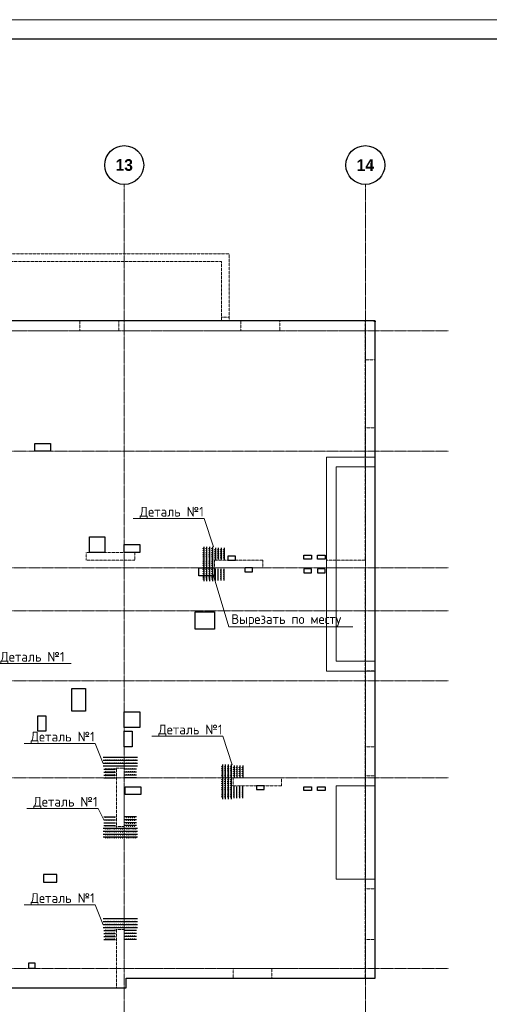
# Model space of a CAD drawing. Header units: millimetres. Extents: x -386473 to 311666, y -59273 to 291770.
# Tile 128 of 132: x 242984 to 255058, y 12628 to 37946. Entities that reach past the tile are written whole.
import ezdxf
from ezdxf import colors
from ezdxf.entities.mleader import LeaderData, LeaderLine
from ezdxf.math import Vec2, Vec3

# ---------------------------------------------------------------- set-up
doc = ezdxf.new("R2010")
doc.units = ezdxf.units.MM
for name, pattern in [('______5', [1100, 800, -100, 100, -100]), ('DASHED', [7, 5, -2, 0]), ('осевая', [50.8, 31.75, -6.35, 6.35, -6.35])]:
    doc.linetypes.add(name, pattern=pattern)
for name, color, linetype, lineweight in [('ВК_отверстия в полу размеры', 7, 'Continuous', 5), ('Оси', 40, '______5', 18), ('осн.сетка', 4, 'Continuous', 60), ('Перекрытие ж_бетон', 1, 'Continuous', 30), ('подоснова', 151, 'Continuous', 5), ('размер', 1, 'Continuous', 25), ('РАЗМЕРЫ', 1, 'Continuous', 9), ('ТОНКИЕ', 7, 'Continuous', 9), ('Э_отверстия', 2, 'Continuous', 100)]:
    doc.layers.add(name, color=color, linetype=linetype, lineweight=lineweight)
doc.layers.add('Клапаны_для_электрика', color=7, linetype='Continuous', plot=False)
doc.layers.add('Колонна_ бетон', color=7, linetype='Continuous', lineweight=50, true_color=0xb4b496)
doc.layers.add('ТОЛСТЫЕ_ОСНОВНЫЕ', color=6, linetype='Continuous')
doc.styles.add('Century Gothic', font='GOTHIC.TTF')
doc.styles.add('GOST-2.304_Type-B', font='GOST_Common.ttf')

# ---------------------------------------------------------------- blocks, each defined once
blk = doc.blocks.new('NSY101')
at = {"color": 0, "linetype": 'ByBlock', "lineweight": -2}
blk.add_circle((0, 0), 50, dxfattribs=at)
blk = doc.blocks.new('СЛОЖНЫЙ_ОБЪЕКТ_20')
at = {"layer": 'Оси', "color": 16, "linetype": 'Continuous', "lineweight": 25, "transparency": 33554687, "xscale": 9.999999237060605, "yscale": 9.999999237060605, "zscale": 9.999999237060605}
blk.add_blockref('NSY101', (45313, -989), dxfattribs=at)
at = {"layer": 'Оси', "color": 16, "linetype": 'Continuous', "lineweight": 25, "transparency": 33554687, "insert": (45313, -989), "char_height": 300, "width": 620, "attachment_point": 5, "style": 'Century Gothic'}
blk.add_mtext('\\A1;{\\fCentury Gothic|i0|b1;\\H300.000000;\\W1.000000;\\C16;13}\\P', dxfattribs=at)
blk = doc.blocks.new('СЛОЖНЫЙ_ОБЪЕКТ_21')
at = {"layer": 'Оси', "color": 16, "linetype": 'Continuous', "lineweight": 25, "transparency": 33554687, "xscale": 9.999999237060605, "yscale": 9.999999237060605, "zscale": 9.999999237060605}
blk.add_blockref('NSY101', (51513, -989), dxfattribs=at)
at = {"layer": 'Оси', "color": 16, "linetype": 'Continuous', "lineweight": 25, "transparency": 33554687, "insert": (51513, -989), "char_height": 300, "width": 620, "attachment_point": 5, "style": 'Century Gothic'}
blk.add_mtext('\\A1;{\\fCentury Gothic|i0|b1;\\H300.000000;\\W1.000000;\\C16;14}\\P', dxfattribs=at)
blk = doc.blocks.new('оси2')
at = {"layer": 'Оси', "color": 16, "linetype": 'осевая', "lineweight": 0, "ltscale": 0.25, "transparency": 33554687}
for p, q in [((1024245.5, 5465.4), (1024245.5, -20739.3)), ((1030445.5, 5465.4), (1030445.5, -20739.3)), ((979200, 1707.1), (1032582.1, 1707.1)), ((979200, -1392.9), (1032582.1, -1392.9)), ((979200, -4392.9), (1032582.1, -4392.9)), ((979200, -5492.9), (1032582.1, -5492.9)), ((979200, -7292.9), (1032582.1, -7292.9)), ((979200, -9792.9), (1032582.1, -9792.9)), ((979200, -14692.9), (1032582.1, -14692.9))]:
    blk.add_line(p, q, dxfattribs=at)
at = {"layer": 'Оси', "color": 16, "linetype": 'Continuous', "lineweight": 25, "transparency": 33554687}
for name in ['СЛОЖНЫЙ_ОБЪЕКТ_20', 'СЛОЖНЫЙ_ОБЪЕКТ_21']:
    blk.add_blockref(name, (978932, 6954.9), dxfattribs=at)
blk = doc.blocks.new('стены подвала')
at = {"layer": 'Колонна_ бетон', "color": 252, "linetype": 'DASHED', "lineweight": 0, "ltscale": 0.3, "true_color": 0x939598, "transparency": 33554687}
for p, q in [((-154597, -8295, 160), (-161297, -8295, 160)), ((-154597, -8295, 160), (-154597, -10025, 160)), ((-154597, -8295, 160), (-154597, -8295, 160)), ((-161097, -8495, 160), (-154797, -8495, 160)), ((-154797, -8495, 160), (-154797, -8495, 160)), ((-154797, -8495, 160), (-154797, -10025, 160)), ((-150847, -10025, 160), (-198397, -10025, 160)), ((-154797, -9925, 160), (-154797, -9925, 160)), ((-154797, -9925, 160), (-154597, -9925, 160)), ((-154797, -10025, 160), (-154797, -10025, 160)), ((-154597, -9925, 160), (-154597, -9925, 160)), ((-154597, -10025, 160), (-154597, -10025, 160)), ((-150847, -26925, 160), (-150847, -10025, 160)), ((-150847, -10025, 160), (-150847, -10025, 160)), ((-151097, -10275, 160), (-161097, -10275, 160)), ((-151097, -16175, 160), (-151097, -10275, 160)), ((-151097, -10275, 160), (-151097, -10275, 160)), ((-151097, -13525, 160), (-150847, -13525, 160)), ((-151097, -13525, 160), (-151097, -13525, 160)), ((-150847, -13525, 160), (-151097, -13525, 160)), ((-150847, -13525, 160), (-150847, -13525, 160)), ((-158272, -15975, 160), (-158272, -16175, 160)), ((-157022, -15975, 160), (-158272, -15975, 160)), ((-158272, -15975, 160), (-158272, -15975, 160)), ((-158272, -16175, 160), (-158272, -16175, 160)), ((-157022, -16175, 160), (-158272, -16175, 160)), ((-157022, -15975, 160), (-157022, -15975, 160)), ((-157022, -16175, 160), (-157022, -15975, 160)), ((-157022, -16175, 160), (-157022, -16175, 160)), ((-154977, -16175, 160), (-154977, -16375, 160)), ((-154977, -16175, 160), (-154977, -16175, 160)), ((-153727, -16175, 160), (-154977, -16175, 160)), ((-153727, -16175, 160), (-153727, -16375, 160)), ((-153727, -16175, 160), (-153727, -16175, 160)), ((-152097, -16175, 160), (-151097, -16175, 160)), ((-152097, -16375, 160), (-152097, -16175, 160)), ((-152097, -16175, 160), (-152097, -16175, 160)), ((-151097, -16175, 160), (-151097, -16175, 160)), ((-154977, -16375, 160), (-154977, -16375, 160)), ((-154977, -16375, 160), (-153727, -16375, 160)), ((-153727, -16375, 160), (-153727, -16375, 160)), ((-152097, -16375, 160), (-152097, -16375, 160)), ((-152097, -16375, 160), (-151097, -16375, 160)), ((-151097, -26675, 160), (-151097, -16375, 160)), ((-151097, -16375, 160), (-151097, -16375, 160)), ((-151097, -19025, 160), (-151097, -19025, 160)), ((-151097, -19025, 160), (-150847, -19025, 160)), ((-150847, -19025, 160), (-150847, -19025, 160)), ((-157297, -21525, 160), (-157497, -21525, 160)), ((-157497, -21525, 160), (-157497, -21525, 160)), ((-157497, -23025, 160), (-157497, -21525, 160)), ((-157297, -21525, 160), (-157297, -21525, 160)), ((-157297, -21525, 160), (-157297, -23025, 160)), ((-151097, -21725, 160), (-151097, -21725, 160)), ((-151097, -21725, 160), (-150847, -21725, 160)), ((-151097, -21725, 160), (-150847, -21725, 160)), ((-150847, -21725, 160), (-150847, -21725, 160)), ((-154497, -21975, 160), (-154497, -21775, 160)), ((-154497, -21775, 160), (-154497, -21775, 160)), ((-154497, -21775, 160), (-153247, -21775, 160)), ((-154497, -21975, 160), (-154497, -21975, 160)), ((-153247, -21975, 160), (-154497, -21975, 160)), ((-153247, -21775, 160), (-153247, -21975, 160)), ((-153247, -21775, 160), (-153247, -21775, 160)), ((-153247, -21975, 160), (-153247, -21975, 160)), ((-157497, -23025, 160), (-157297, -23025, 160)), ((-157497, -23025, 160), (-157497, -23025, 160)), ((-157297, -23025, 160), (-157297, -23025, 160)), ((-151097, -24625, 160), (-150847, -24625, 160)), ((-151097, -24625, 160), (-151097, -24625, 160)), ((-150847, -24625, 160), (-150847, -24625, 160)), ((-157497, -25675, 160), (-157497, -25675, 160)), ((-157497, -25675, 160), (-157297, -25675, 160)), ((-157497, -27175, 160), (-157497, -25675, 160)), ((-157297, -25675, 160), (-157297, -25675, 160)), ((-157297, -25675, 160), (-157297, -26675, 160)), ((-157297, -26675, 160), (-151097, -26675, 160)), ((-157297, -26675, 160), (-157297, -26675, 160)), ((-151097, -26675, 160), (-151097, -26675, 160)), ((-157247, -26925, 160), (-157247, -26925, 160)), ((-150847, -26925, 160), (-157247, -26925, 160)), ((-157247, -26925, 160), (-157247, -27175, 160)), ((-150847, -26925, 160), (-150847, -26925, 160)), ((-157497, -27175, 160), (-157497, -27175, 160)), ((-157497, -27175, 160), (-157247, -27175, 160)), ((-157247, -27175, 160), (-157247, -27175, 160))]:
    blk.add_line(p, q, dxfattribs=at)
for points in [[(-158437, -10025), (-157437, -10025), (-157437, -10275), (-158437, -10275)], [(-154297, -10010), (-153298, -10010), (-153298, -10275), (-154297, -10275)], [(-151097, -10025), (-150844, -10025), (-150844, -11026), (-151097, -11026)], [(-151097, -12775), (-150847, -12775), (-150847, -13775), (-151097, -13775)], [(-151097, -20975), (-150847, -20975), (-150847, -21975), (-151097, -21975)], [(-151097, -25925), (-150847, -25925), (-150847, -26925), (-151097, -26925)], [(-154497, -26675), (-153497, -26675), (-153497, -26925), (-154497, -26925)]]:
    blk.add_lwpolyline(points, close=True, dxfattribs=at)
blk = doc.blocks.new('отверстия')
at = {"layer": 'ВК_отверстия в полу размеры', "color": 4, "lineweight": 30, "ltscale": 100}
for points in [[(-150130, 85292), (-149727, 85292), (-149727, 85093), (-150130, 85093)], [(-153777, 77412), (-154127, 77412), (-154127, 77212), (-153777, 77212)], [(-153777, 77412), (-154127, 77412), (-154127, 77212), (-153777, 77212)], [(-154497, 75142), (-154347, 75142), (-154347, 74992), (-154497, 74992)]]:
    blk.add_lwpolyline(points, close=True, dxfattribs=at)
at = {"layer": 'Клапаны_для_электрика', "color": 2, "lineweight": 30}
for points in [[(-147432, 85617), (-147232, 85617), (-147232, 85517), (-147432, 85517)], [(-147082, 85617), (-146882, 85617), (-146882, 85517), (-147082, 85517)], [(-147232, 85267), (-147432, 85267), (-147432, 85167), (-147232, 85167)], [(-146882, 85267), (-147082, 85267), (-147082, 85167), (-146882, 85167)], [(-147432, 79667), (-147232, 79667), (-147232, 79567), (-147432, 79567)], [(-147082, 79667), (-146882, 79667), (-146882, 79567), (-147082, 79567)]]:
    blk.add_lwpolyline(points, close=True, dxfattribs=at)
at = {"layer": 'Перекрытие ж_бетон', "lineweight": 30}
for points in [[(-154347, 88492), (-153947, 88492), (-153947, 88292), (-154347, 88292)], [(-152047, 85892), (-151647, 85892), (-151647, 85692), (-152047, 85692)], [(-149727, 83722), (-150227, 83722), (-150227, 84162), (-149727, 84162)], [(-151647, 81590), (-151647, 81190), (-152047, 81190), (-152047, 81590)], [(-154267, 81492), (-154067, 81492), (-154067, 81092), (-154267, 81092)], [(-152047, 81092), (-151847, 81092), (-151847, 80692), (-152047, 80692)]]:
    blk.add_lwpolyline(points, close=True, dxfattribs=at)
at = {"layer": 'Перекрытие ж_бетон', "lineweight": 30, "elevation": 4500}
blk.add_lwpolyline([(-152942, 86090), (-152543, 86090), (-152543, 85690), (-152942, 85690)], close=True, dxfattribs=at)
at = {"layer": 'Перекрытие ж_бетон', "color": 3, "lineweight": 30}
blk.add_lwpolyline([(-153047, 82190), (-153047, 81610), (-153397, 81610), (-153397, 82190)], close=True, dxfattribs=at)
at = {"layer": 'РАЗМЕРЫ', "color": 6, "lineweight": 30, "elevation": -160}
blk.add_lwpolyline([(-145628, 91642), (-145597, 91642), (-145597, 91621)], dxfattribs=at)
at = {"layer": 'Э_отверстия', "color": 5, "lineweight": 30}
for points in [[(-149187, 85592), (-149387, 85592), (-149387, 85492), (-149187, 85492)], [(-148746, 85292), (-148946, 85292), (-148946, 85192), (-148746, 85192)], [(-148447, 79692), (-148647, 79692), (-148647, 79592), (-148447, 79592)]]:
    blk.add_lwpolyline(points, close=True, dxfattribs=at)
blk.add_lwpolyline([(-152022, 79667), (-151622, 79667), (-151622, 79467), (-152022, 79467), (-152022, 79667)], dxfattribs=at)
blk = doc.blocks.new('кр1')
at = {"layer": 'осн.сетка', "color": 3, "lineweight": 25, "ltscale": 100}
blk.add_lwpolyline([(706362, 64836), (707628, 64836)], dxfattribs=at)
at = {"layer": 'размер', "lineweight": 25, "ltscale": 2}
for centre in [(706424, 64825), (706494, 64825), (706564, 64825), (706634, 64825), (706704, 64825), (706774, 64825), (706844, 64825), (706914, 64825), (706984, 64825), (707054, 64825), (707124, 64825), (707194, 64825), (707264, 64825), (707334, 64825), (707404, 64825), (707474, 64825), (707544, 64825)]:
    blk.add_circle(centre, 9, dxfattribs=at)
blk = doc.blocks.new('КР3')
at = {"layer": 'осн.сетка', "color": 3, "lineweight": 25, "ltscale": 100}
blk.add_lwpolyline([(201777, 10163), (202177, 10163)], dxfattribs=at)
at = {"layer": 'размер', "lineweight": 25, "ltscale": 2}
for centre in [(201847, 10152), (201917, 10152), (201987, 10152), (202057, 10152), (202127, 10152)]:
    blk.add_circle(centre, 9, dxfattribs=at)
blk = doc.blocks.new('деталь1')
at = {"layer": 'РАЗМЕРЫ', "color": 0, "xscale": 2.8, "yscale": 2.8, "zscale": 2.8, "rotation": 270}
for p in [(87255, 2000604), (87555, 2000604), (87855, 2000604), (88155, 2000604)]:
    blk.add_blockref('кр1', p, dxfattribs=at)
at = {"layer": 'РАЗМЕРЫ', "color": 1, "yscale": 3, "zscale": 3, "rotation": 270}
for p, xscale in [((239506, 628031), 3), ((239806, 628031), 3), ((240106, 628031), 3), ((240406, 628031), 3), ((239506, -585996), -3), ((239806, -585996), -3), ((240106, -585996), -3), ((240406, -585996), -3)]:
    blk.add_blockref('КР3', p, dxfattribs=dict(at, xscale=xscale))
blk = doc.blocks.new('деталь 1')
at = {"layer": 'DEFPOINTS', "color": 1}
for centre, radius in [((264219, 22163), 17.2), ((264219, 21363), 15.3)]:
    blk.add_circle(centre, radius, dxfattribs=at)
at = {"layer": 'РАЗМЕРЫ', "color": 1}
blk.add_blockref('деталь1', (-5676, 745), dxfattribs=at)
blk = doc.blocks.new('_None')
blk = doc.blocks.new('*U44')
at = {"layer": 'ТОЛСТЫЕ_ОСНОВНЫЕ', "color": 6}
blk.add_lwpolyline([(20, 5), (886, 5), (886, 415), (20, 415)], close=True, dxfattribs=at)
at = {"layer": 'ТОНКИЕ'}
blk.add_lwpolyline([(0, 0), (891, 0), (891, 420), (0, 420)], close=True, dxfattribs=at)

msp = doc.modelspace()

# ---------------------------------------------------------------- linework, layer by layer
at = {"layer": 'РАЗМЕРЫ', "lineweight": 30}
msp.add_lwpolyline([(204572.3, 30198.5), (204572.3, 16198.5), (204822.3, 16198.5), (204822.3, 13298.5), (208922.3, 13298.5), (208922.3, 13048.5), (245722.3, 13048.5), (245722.3, 13298.5), (252122.3, 13298.5), (252122.3, 30198.5), (204572.3, 30198.5)], dxfattribs=at)
at = {"layer": 'РАЗМЕРЫ'}
for points in [[(252122.3, 21198.5), (250872.3, 21198.5), (250872.3, 26698.5), (252122.3, 26698.5)], [(252122.3, 26448.5), (251122.3, 26448.5), (251122.3, 21448.5), (252122.3, 21448.5)], [(252122.3, 18248.5), (251122.3, 18248.5), (251122.3, 15848.5), (252122.3, 15848.5)]]:
    msp.add_lwpolyline(points, dxfattribs=at)

# ---------------------------------------------------------------- block references
at = {"xscale": 100, "yscale": 100, "zscale": 100}
msp.add_blockref('*U44', (196606.3, -4054.4), dxfattribs=at)
at = {"layer": 'РАЗМЕРЫ'}
for name, p in [('оси2', (-778573.2, 28241.3)), ('стены подвала', (402966.3, 40223.9))]:
    msp.add_blockref(name, p, dxfattribs=at)
at = {"layer": 'РАЗМЕРЫ', "color": 6}
msp.add_blockref('отверстия', (397719.2, -61443.9, 160), dxfattribs=at)
at = {"layer": 'РАЗМЕРЫ', "color": 1, "xscale": 0.25, "yscale": 0.25, "zscale": 0.25}
for p in [(181934.2, 18507.8), (182414.2, 12907.8, 160)]:
    msp.add_blockref('деталь 1', p, dxfattribs=at)
at = {"layer": 'РАЗМЕРЫ', "color": 1, "yscale": 0.25, "zscale": 0.25, "rotation": 270}
for p, xscale in [((240128.2, 84753.1, 160), 0.25), ((240128.2, -48856.2, 160), -0.25), ((240128.2, 80603.1, 160), 0.25)]:
    msp.add_blockref('деталь 1', p, dxfattribs=dict(at, xscale=xscale))

# ---------------------------------------------------------------- leaders
at = {"layer": 'подоснова', "color": 2, "ltscale": 0.3}
ml = msp.add_multileader_mtext('Standard', dxfattribs=at)
ml.set_content('Деталь №1', color=2, style='GOST-2.304_Type-B')
ml.set_leader_properties(color=256, linetype='ByLayer', lineweight=15)
ml.set_arrow_properties(name='NONE')
ml.build(insert=Vec2(0, 0))
ml.multileader.update_dxf_attribs({"text_left_attachment_type": 6, "text_right_attachment_type": 6, "dogleg_length": 0.1, "arrow_head_size": 18})
ctx = ml.context
ctx.base_point, ctx.char_height, ctx.arrow_head_size, ctx.landing_gap_size, ctx.plane_origin = Vec3(246055.2, 25119.7), 250, 18, 20, Vec3(243046.6, 35660.3)
ctx.left_attachment, ctx.right_attachment, ctx.text_align_type = 6, 6, 1
notes = []
notes.append((ctx, [(1, (1, 1, 0), (247730.9, 25119.7), (-1, 0), 0.1, [(0, [(247969.7, 24389.8)], 0, [])])]))
ctx.mtext.insert, ctx.mtext.alignment, ctx.mtext.flow_direction = Vec3(246893, 25419.7), 2, 5
ml = msp.add_multileader_mtext('Standard', dxfattribs=at)
ml.set_content('Вырезать по месту', color=2, style='GOST-2.304_Type-B')
ml.set_leader_properties(color=256, linetype='ByLayer', lineweight=15)
ml.set_arrow_properties(name='NONE')
ml.build(insert=Vec2(0, 0))
ml.multileader.update_dxf_attribs({"text_left_attachment_type": 6, "text_right_attachment_type": 6, "dogleg_length": 0.1, "arrow_head_size": 18})
ctx = ml.context
ctx.base_point, ctx.char_height, ctx.arrow_head_size, ctx.landing_gap_size, ctx.plane_origin = Vec3(248361.9, 22333.8), 250, 18, 20, Vec3(246574.8, 34419.2)
ctx.left_attachment, ctx.right_attachment, ctx.text_align_type = 6, 6, 1
notes.append((ctx, [(0, (1, 1, 0), (248361.8, 22333.8), (1, 0), 0.1, [(0, [(247930.6, 23768.7)], 0, [])])]))
ctx.mtext.insert, ctx.mtext.alignment, ctx.mtext.flow_direction = Vec3(249836.3, 22658.8), 2, 5
ml = msp.add_multileader_mtext('Standard', dxfattribs=at)
ml.set_content('Деталь №1', color=2, style='GOST-2.304_Type-B')
ml.set_leader_properties(color=256, linetype='ByLayer', lineweight=15)
ml.set_arrow_properties(name='NONE')
ml.build(insert=Vec2(0, 0))
ml.multileader.update_dxf_attribs({"text_left_attachment_type": 6, "text_right_attachment_type": 6, "dogleg_length": 0.1, "arrow_head_size": 18})
ctx = ml.context
ctx.base_point, ctx.char_height, ctx.arrow_head_size, ctx.landing_gap_size, ctx.plane_origin = Vec3(242474.4, 21389.9, 160), 250, 18, 20, Vec3(236265.3, 31353.2, 160)
ctx.left_attachment, ctx.right_attachment, ctx.text_align_type = 6, 6, 1
notes.append((ctx, [(0, (1, 1, 0), (242474.3, 21389.9, 160), (1, 0), 0.1, [(0, [(241341.6, 20523.5, 160)], 0, [])])]))
ctx.mtext.insert, ctx.mtext.alignment, ctx.mtext.flow_direction = Vec3(243312.2, 21689.9, 160), 2, 5
ml = msp.add_multileader_mtext('Standard', dxfattribs=at)
ml.set_content('Деталь №1', color=2, style='GOST-2.304_Type-B')
ml.set_leader_properties(color=256, linetype='ByLayer', lineweight=15)
ml.set_arrow_properties(name='NONE')
ml.build(insert=Vec2(0, 0))
ml.multileader.update_dxf_attribs({"text_left_attachment_type": 6, "text_right_attachment_type": 6, "dogleg_length": 0.1, "arrow_head_size": 18})
ctx = ml.context
ctx.base_point, ctx.char_height, ctx.arrow_head_size, ctx.landing_gap_size, ctx.plane_origin = Vec3(246535.2, 19519.7, 160), 250, 18, 20, Vec3(243526.6, 30060.3, 160)
ctx.left_attachment, ctx.right_attachment, ctx.text_align_type = 6, 6, 1
notes.append((ctx, [(1, (1, 1, 0), (248210.9, 19519.7, 160), (-1, 0), 0.1, [(0, [(248449.7, 18789.8, 160)], 0, [])])]))
ctx.mtext.insert, ctx.mtext.alignment, ctx.mtext.flow_direction = Vec3(247373, 19819.7, 160), 2, 5
ml = msp.add_multileader_mtext('Standard', dxfattribs=at)
ml.set_content('Деталь №1', color=2, style='GOST-2.304_Type-B')
ml.set_leader_properties(color=256, linetype='ByLayer', lineweight=15)
ml.set_arrow_properties(name='NONE')
ml.build(insert=Vec2(0, 0))
ml.multileader.update_dxf_attribs({"text_left_attachment_type": 6, "text_right_attachment_type": 6, "dogleg_length": 0.1, "arrow_head_size": 18})
ctx = ml.context
ctx.base_point, ctx.char_height, ctx.arrow_head_size, ctx.landing_gap_size, ctx.plane_origin = Vec3(243251, 19336.1, 160), 250, 18, 20, Vec3(240242.5, 29876.7, 160)
ctx.left_attachment, ctx.right_attachment, ctx.text_align_type = 6, 6, 1
notes.append((ctx, [(1, (1, 1, 0), (244926.7, 19336.1, 160), (-1, 0), 0.1, [(0, [(245125.8, 18823.5, 160)], 0, [])])]))
ctx.mtext.insert, ctx.mtext.alignment, ctx.mtext.flow_direction = Vec3(244088.8, 19636.1, 160), 2, 5
ml = msp.add_multileader_mtext('Standard', dxfattribs=at)
ml.set_content('Деталь №1', color=2, style='GOST-2.304_Type-B')
ml.set_leader_properties(color=256, linetype='ByLayer', lineweight=15)
ml.set_arrow_properties(name='NONE')
ml.build(insert=Vec2(0, 0))
ml.multileader.update_dxf_attribs({"text_left_attachment_type": 6, "text_right_attachment_type": 6, "dogleg_length": 0.1, "arrow_head_size": 18})
ctx = ml.context
ctx.base_point, ctx.char_height, ctx.arrow_head_size, ctx.landing_gap_size, ctx.plane_origin = Vec3(243324.2, 17662.7, 160), 250, 18, 20, Vec3(240315.7, 28203.2, 160)
ctx.left_attachment, ctx.right_attachment, ctx.text_align_type = 6, 6, 1
notes.append((ctx, [(1, (1, 1, 0), (244999.9, 17662.7, 160), (-1, 0), 0.1, [(0, [(245148.5, 17373.5, 160)], 0, [])])]))
ctx.mtext.insert, ctx.mtext.alignment, ctx.mtext.flow_direction = Vec3(244162, 17962.7, 160), 2, 5
ml = msp.add_multileader_mtext('Standard', dxfattribs=at)
ml.set_content('Деталь №1', color=2, style='GOST-2.304_Type-B')
ml.set_leader_properties(color=256, linetype='ByLayer', lineweight=15)
ml.set_arrow_properties(name='NONE')
ml.build(insert=Vec2(0, 0))
ml.multileader.update_dxf_attribs({"text_left_attachment_type": 6, "text_right_attachment_type": 6, "dogleg_length": 0.1, "arrow_head_size": 18})
ctx = ml.context
ctx.base_point, ctx.char_height, ctx.arrow_head_size, ctx.landing_gap_size, ctx.plane_origin = Vec3(243251, 15186.1, 160), 250, 18, 20, Vec3(240242.5, 25726.7, 160)
ctx.left_attachment, ctx.right_attachment, ctx.text_align_type = 6, 6, 1
notes.append((ctx, [(1, (1, 1, 0), (244926.7, 15186.1, 160), (-1, 0), 0.1, [(0, [(245125.8, 14673.5, 160)], 0, [])])]))
ctx.mtext.insert, ctx.mtext.alignment, ctx.mtext.flow_direction = Vec3(244088.8, 15486.1, 160), 2, 5
for ctx, leaders in notes:
    for number, flags, end, landing, length, lines in leaders:
        leader = LeaderData()
        leader.index, (leader.has_last_leader_line, leader.has_dogleg_vector, leader.attachment_direction) = number, flags
        leader.last_leader_point, leader.dogleg_vector, leader.dogleg_length = Vec3(end), Vec3(landing), length
        for number, points, colour, breaks in lines:
            line = LeaderLine()
            line.index, line.vertices, line.color, line.breaks = number, Vec3.list(points), colors.encode_raw_color(colour), breaks
            leader.lines.append(line)
        ctx.leaders.append(leader)

doc.saveas('drawing.dxf')
